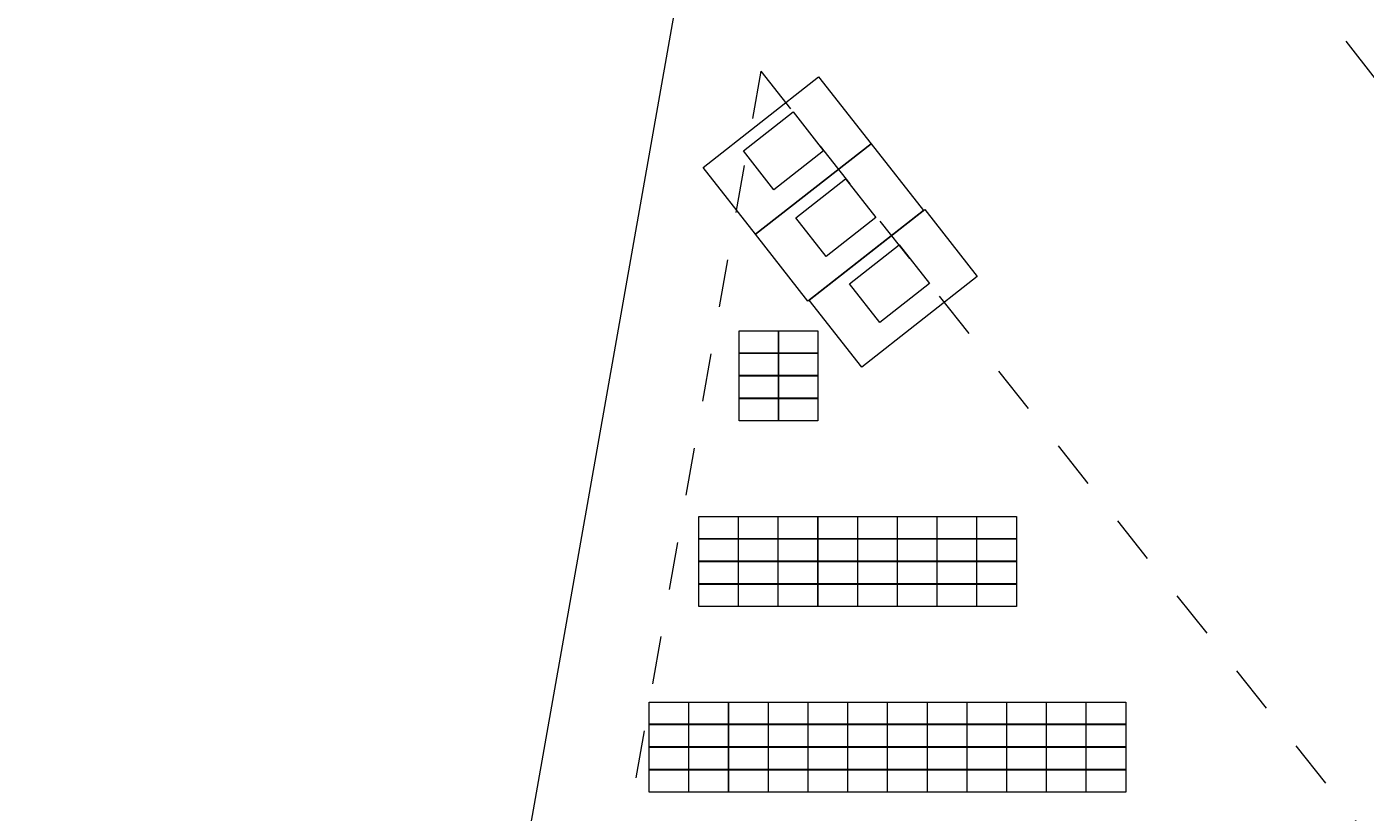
# Model space of a CAD drawing. Header units: metres. Extents: x 232744 to 233931, y 552844 to 554310.
# Tile 8 of 41: x 233402 to 233458, y 553282 to 553315. Entities that reach past the tile are written whole.
import ezdxf

# ---------------------------------------------------------------- set-up
doc = ezdxf.new("R2010")
doc.units = ezdxf.units.M
doc.linetypes.add('NLCS-HIDDEN', pattern=[4, 2, -2])
doc.layers.get('0').update_dxf_attribs({"lineweight": 18})
for name, color, linetype, lineweight in [('BH-N-contouren zonneakker', 251, 'NLCS-HIDDEN', 5), ('BH-N-hekwerk', 251, 'IE-TERREINAFSCHEIDING-KUNSTMATIG-OPEN', 18), ('BH-N-transformatorstations', 251, 'Continuous', 18), ('GP-Modules', 252, 'Continuous', 9)]:
    doc.layers.add(name, color=color, linetype=linetype, lineweight=lineweight)
doc.layers.add('X-XX-AL-WERKGRENS-G', color=1, linetype='KG-OG', lineweight=35, true_color=0xff0000)
doc.styles.add('Arial (bold)', font='arialbd.ttf')
doc.linetypes.add('IE-TERREINAFSCHEIDING-KUNSTMATIG-OPEN', pattern='A,7,-1.5,[67,NLCS.SHX,S=0.75,R=0,X=0,Y=0],-1.5', length=10)
doc.linetypes.add('KG-OG', pattern='A,5.5,-1.5,[2,NLCS.SHX,S=0.5,R=0,X=0,Y=0],-1.5', length=8.5)

# ---------------------------------------------------------------- blocks, each defined once
blk = doc.blocks.new('Transformatorstation')
at = {"layer": 'BH-N-hekwerk', "linetype": 'IE-TERREINAFSCHEIDING-KUNSTMATIG-OPEN', "flags": 128}
blk.add_lwpolyline([(-1.778, 3.07), (1.778, 3.07), (1.778, -3.07), (-1.778, -3.07)], close=True, dxfattribs=at)
at = {"layer": 'BH-N-transformatorstations', "flags": 128}
blk.add_lwpolyline([(-1.278, 1.32), (0.778, 1.32), (0.778, -1.32), (-1.278, -1.32)], close=True, dxfattribs=at)
at = {"layer": 'BH-N-transformatorstations', "insert": (-0.25, 0), "char_height": 0.00303, "attachment_point": 4, "line_spacing_factor": 0.992596, "style": 'Arial (bold)'}
blk.add_mtext('T', dxfattribs=at)
blk = doc.blocks.new('fs_3851797_full')
for points in [[(0, 0, 0), (1.65, 0, 0), (1.65, -0.931, -0.339), (0, -0.931, -0.339), (0, 0, 0)], [(0, -0.943, -0.343), (1.65, -0.943, -0.343), (1.65, -1.874, -0.682), (0, -1.874, -0.682), (0, -0.943, -0.343)], [(0, -1.886, -0.687), (1.65, -1.886, -0.687), (1.65, -2.818, -1.026), (0, -2.818, -1.026), (0, -1.886, -0.687)], [(0, -2.83, -1.03), (1.65, -2.83, -1.03), (1.65, -3.761, -1.369), (0, -3.761, -1.369), (0, -2.83, -1.03)]]:
    blk.add_polyline3d(points)

msp = doc.modelspace()

# ---------------------------------------------------------------- linework, layer by layer
at = {"layer": 'BH-N-contouren zonneakker'}
for p, q in [((233681.724, 553024.932), (233437.507, 553339.501)), ((233432.782, 553312.769), (233677.644, 553004.438))]:
    msp.add_line(p, q, dxfattribs=at)
at = {"layer": 'BH-N-contouren zonneakker', "flags": 128}
msp.add_lwpolyline([(233432.782, 553312.769), (233418.326, 553230.995), (233507.566, 553119.512, -0.411771), (233506.969, 553113.911), (233456.095, 553072.486), (233628.358, 552851.09), (233640.107, 552869.421), (233646.108, 552897.903, -0.144749), (233647.186, 552899.899), (233658.738, 552911.513), (233676.946, 553001.356), (233677.644, 553004.438)], format="xyb", dxfattribs=at)
at = {"layer": 'BH-N-hekwerk', "flags": 128}
msp.add_lwpolyline([(233414.072, 553229.909), (233504.443, 553117.013), (233450.535, 553073.118), (233628.674, 552844.171), (233643.87, 552867.879), (233650.022, 552897.078), (233662.42, 552909.543), (233738.388, 553284.388), (233730.855, 553318.208), (233731.871, 553323.222), (233753.838, 553431.613), (233682.621, 553591.657), (233450.03, 553433.323)], close=True, dxfattribs=at)
at = {"layer": 'X-XX-AL-WERKGRENS-G', "ltscale": 2, "flags": 128}
msp.add_lwpolyline([(233024.476, 553123.194, -0.272027), (233016.009, 553130.44, 0.272803), (233005.193, 553139.67), (232975.167, 553144.941, -0.414213), (232974.355, 553146.099), (232974.842, 553148.873), (232969.643, 553149.786), (232968.465, 553143.072, 0.414213), (232970.901, 553139.599), (233004.156, 553133.761, -0.272803), (233010.336, 553128.486, 0.2892), (233024.493, 553117.131), (233082.574, 553110.54, 0.018852), (233082.176, 553100.394, 0.032341), (233083.152, 553084.956, 0.386613), (233096.266, 553073.795), (233275.271, 553079.646, -0.254086), (233283.122, 553075.707), (233291.245, 553064.04), (233294.446, 553066.268), (233286.323, 553077.936, 0.254086), (233275.144, 553083.544), (233096.139, 553077.693, -0.386613), (233087.021, 553085.453, -0.032341), (233086.076, 553100.388, -0.024313), (233086.713, 553113.085, -0.032772), (233092.725, 553149.36), (233106.603, 553208.693), (233108.185, 553208.397, -0.024851), (233121.879, 553262.508), (233335.975, 553224.257, -0.005966), (233402.118, 553622.223, 0.031079), (233415.39, 553737.637), (233416.811, 553763.661), (233418.423, 553788.608, 0.012576), (233418.982, 553822.405), (233417.054, 553969.667), (233344.316, 553969.667), (233344.316, 553983.631), (233329.657, 553983.631), (233329.657, 553994.161), (233323.82, 553993.983), (233324.87, 554038.498), (233325.202, 554055.17), (233325.67, 554072.424), (233325.807, 554093.022), (233326.486, 554155.8), (233350.645, 554158.622), (233349.075, 554205.895), (233356.218, 554210.154), (233383.153, 554209.741), (233383.159, 554208.891), (233413.164, 554212.53), (233413.164, 554211.831), (233415.354, 554212.072), (233415.355, 554210.361), (233420.872, 554211.077), (233422.016, 554201.956), (233422.657, 554192.477), (233422.963, 554180.536), (233423.384, 554164.137), (233424.041, 554162.265), (233425.393, 554161.588), (233425.857, 554161.551), (233442.665, 554161.684), (233443.187, 554111.16), (233443.557, 554075.29), (233443.846, 554047.287), (233444.065, 554026.064), (233440.605, 554026.028), (233440.633, 554023.17), (233440.799, 554020.757), (233440.89, 554003.694), (233440.89, 553987.657), (233443.739, 553987.451), (233466.497, 553985.81), (233492.533, 553984.545), (233497.037, 553984.247), (233503.12, 553983.844), (233505.11, 553983.716), (233504.521, 553973.32), (233510.456, 553972.983, 0.051904), (233523.403, 553973.382), (233533.571, 553974.759), (233533.571, 553986.476), (233530.55, 553986.058, -0.452391), (233527.139, 553989.002), (233525.813, 554137.297), (233531.455, 554139.712), (233525.653, 554155.289), (233525.379, 554185.918, -0.455336), (233526.508, 554186.918, 0.452642), (233527.637, 554187.91), (233527.637, 554191.353), (233526.133, 554191.353, -0.357083), (233525.322, 554192.326), (233525.072, 554220.234, -0.416834), (233527.072, 554222.252), (233528.651, 554222.252), (233528.651, 554228.078), (233462.931, 554242.91), (233453.346, 554257.148), (233457.729, 554276.57), (233441.592, 554280.174, -0.108247), (233440.23, 554280.946), (233439.915, 554309.67), (233422.105, 554309.558), (233422.116, 554297.389), (233421.826, 554287.071), (233420.648, 554277.782), (233419.845, 554272.823), (233416.615, 554273.345), (233408.153, 554274.714, 0.31413), (233400.373, 554284.599), (233363.489, 554295.816, 0.028494), (233357.956, 554297.16, 0.101549), (233214.495, 554294.131, 0.054333), (233147.643, 554272.336, 0.265957), (232972.193, 554028.265, 0.035132), (232977.382, 553887.306, -0.051071), (232978.695, 553623.449, -0.023312), (232972.022, 553577.331, -0.015547), (232910.023, 553301.889), (233085.34, 553276.509), (233075.181, 553233.381), (233095.22, 553228.694), (233091.299, 553212.092), (233102.766, 553209.41), (233088.928, 553150.248, 0.030082), (233083.15, 553116.513), (233032.816, 553122.225), (233033.098, 553124.709), (233024.756, 553125.656), (233024.474, 553123.172)], format="xyb", close=True, dxfattribs=at)

# ---------------------------------------------------------------- block references
at = {"layer": 'BH-N-transformatorstations', "rotation": 308.0869273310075}
for p in [(233433.882, 553309.247), (233436.076, 553306.449), (233438.325, 553303.693)]:
    msp.add_blockref('Transformatorstation', p, dxfattribs=at)
at = {"layer": 'GP-Modules'}
for p in [(233431.876, 553301.923, 2.169), (233433.526, 553301.923, 2.169), (233430.188, 553294.162, 2.169), (233431.85, 553294.162, 2.169), (233433.513, 553294.162, 2.169), (233435.176, 553294.162, 2.169), (233436.838, 553294.162, 2.169), (233438.501, 553294.162, 2.169), (233440.164, 553294.162, 2.169), (233441.827, 553294.162, 2.169), (233428.112, 553286.401, 2.169), (233429.775, 553286.401, 2.169), (233431.438, 553286.401, 2.169), (233433.101, 553286.401, 2.169), (233434.763, 553286.401, 2.169), (233436.426, 553286.401, 2.169), (233438.089, 553286.401, 2.169), (233439.751, 553286.401, 2.169), (233441.414, 553286.401, 2.169), (233443.077, 553286.401, 2.169), (233444.739, 553286.401, 2.169), (233446.402, 553286.401, 2.169)]:
    msp.add_blockref('fs_3851797_full', p, dxfattribs=at)

doc.saveas('drawing.dxf')
